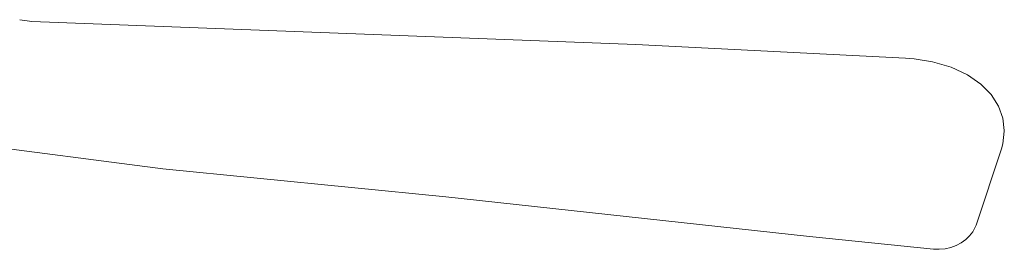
# Model space of a CAD drawing. Header units: millimetres. Extents: x 5694 to 11107, y -2849 to 7544.
# Tile 7 of 17: x 8419 to 8948, y -2694 to -2571. Entities that reach past the tile are written whole.
import ezdxf

# ---------------------------------------------------------------- set-up
doc = ezdxf.new("R2010")
doc.units = ezdxf.units.MM
doc.layers.add('E-LITE-EQPM', color=7, linetype='Continuous', lineweight=20)

# ---------------------------------------------------------------- blocks, each defined once
blk = doc.blocks.new('33341 - 33341 GRID White ceiling fan with DC motor-556172-00 Isometrico PDF')
at = {"layer": 'E-LITE-EQPM', "color": 251, "lineweight": 9, "true_color": 0x636466}
for p, q in [((3046.56, -2630.5), (3046.56, -2630.08)), ((3031.39, -2680.82), (3045.01, -2639.92))]:
    blk.add_line(p, q, dxfattribs=at)
for points in [[(2993.59, -2591.46, 0), (2848.9, -2584.12, 0), (2524.76, -2571.79, 0), (2518.29, -2570.83, 0)], [(3046.56, -2630.16, 0), (3045.76, -2623.47, 0), (3043.39, -2617.05, 0), (3039.45, -2610.96, 0), (3033.92, -2605.35, 0), (3026.77, -2600.37, 0), (3018.1, -2596.27, 0), (3008.05, -2593.29, 0), (2998.26, -2591.76, 0), (2993.59, -2591.46, 0)], [(3046.56, -2630.58, 0), (3045.75, -2637.36, 0), (3045.01, -2639.92, 0)], [(2490.26, -2637.16, 0), (2595.09, -2650.63, 0), (2746.96, -2665.62, 0), (2942.01, -2686.93, 0), (3008.49, -2693.68, 0)], [(3008.49, -2693.68, 0), (3011.63, -2693.77, 0), (3014.77, -2693.46, 0), (3017.87, -2692.76, 0), (3020.79, -2691.69, 0), (3023.49, -2690.27, 0), (3025.88, -2688.57, 0), (3027.93, -2686.63, 0), (3029.59, -2684.51, 0), (3031.39, -2680.84, 0)]]:
    blk.add_polyline3d(points, dxfattribs=at)

msp = doc.modelspace()

# ---------------------------------------------------------------- block references
at = {"layer": 'E-LITE-EQPM', "color": 251, "lineweight": 9, "true_color": 0x5b5b5b}
msp.add_blockref('33341 - 33341 GRID White ceiling fan with DC motor-556172-00 Isometrico PDF', (5900.96, 0), dxfattribs=at)

doc.saveas('drawing.dxf')
